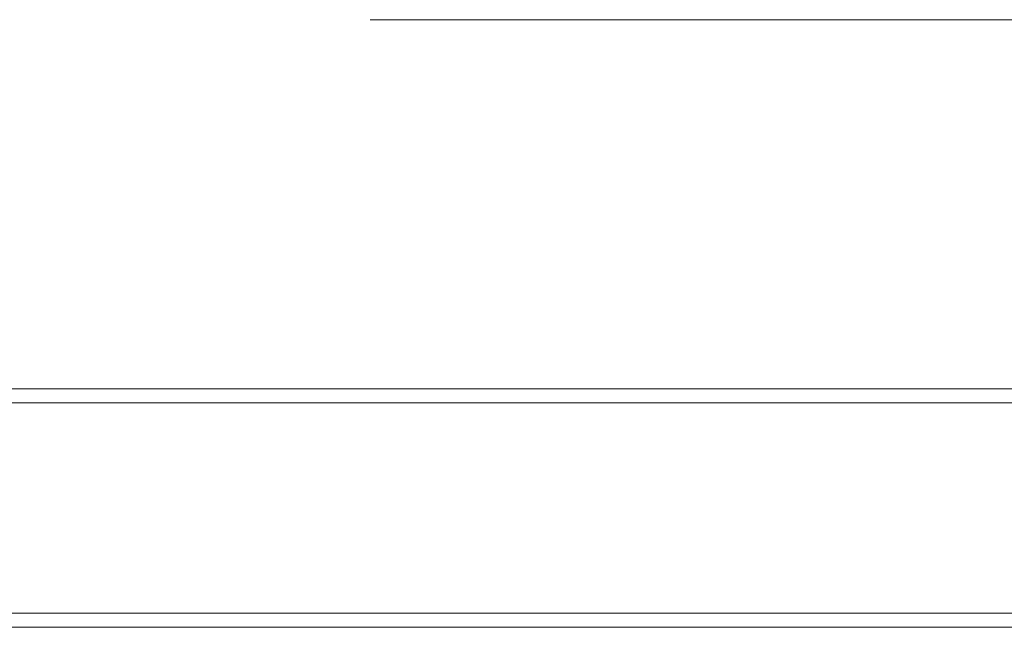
# Model space of a CAD drawing. Header units: millimetres. Extents: x 10908 to 11424, y -3584 to -2973.
# Tile 9 of 50: x 11081 to 11095, y -3470 to -3461. Entities that reach past the tile are written whole.
import ezdxf

# ---------------------------------------------------------------- set-up
doc = ezdxf.new("R2010")
doc.units = ezdxf.units.MM
doc.layers.add('1', color=7, linetype='Continuous', true_color=0xffffff)

msp = doc.modelspace()

# ---------------------------------------------------------------- linework, layer by layer
at = {"layer": '1', "color": 7, "linetype": 'Continuous', "lineweight": 18}
for p, q in [((11122.556, -3461.104), (11085.656, -3461.104)), ((11126.07, -3466.364), (11075.606, -3466.364)), ((11126.07, -3466.564), (11075.606, -3466.564)), ((11075.606, -3469.564), (11283.206, -3469.564)), ((11075.606, -3469.764), (11283.206, -3469.764))]:
    msp.add_line(p, q, dxfattribs=at)

doc.saveas('drawing.dxf')
